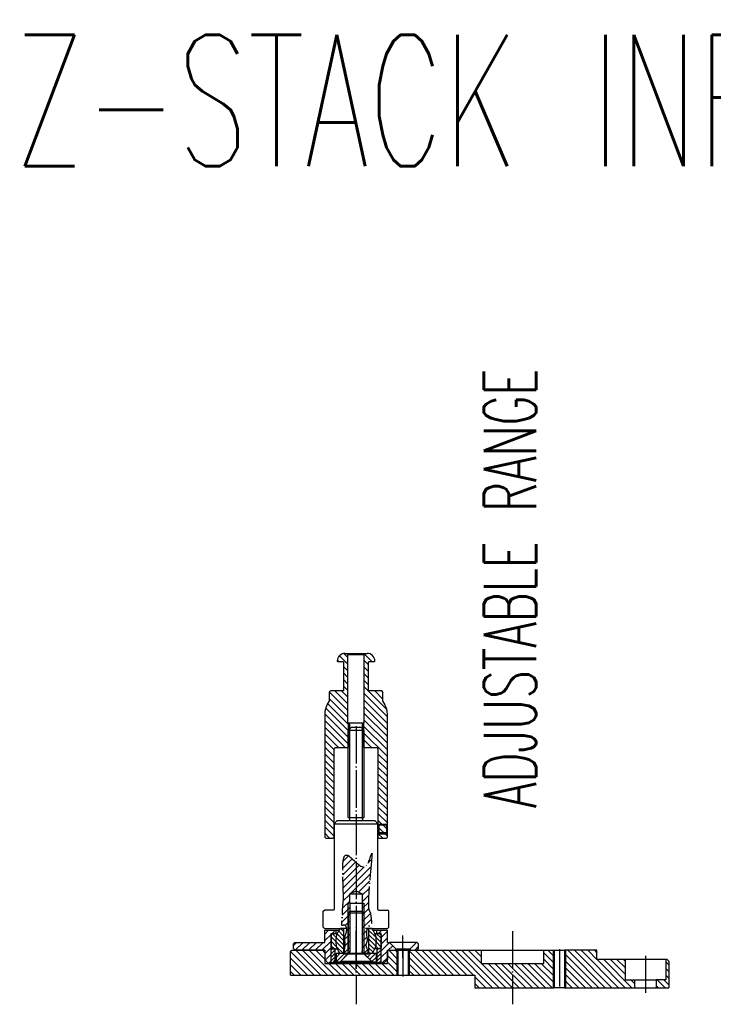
# Model space of a CAD drawing. Extents: x -1765 to 4890, y -3431 to 1272.
# Tile 22 of 189: x -651 to -429, y -2500 to -2185. Entities that reach past the tile are written whole.
import ezdxf

# ---------------------------------------------------------------- set-up
doc = ezdxf.new("R2010")
doc.units = 0
doc.linetypes.add('DOT_CENTER', pattern=[14, 12, -1, 0, -1])
doc.layers.get('0').update_dxf_attribs({"linetype": 'CONTINUOUS'})
doc.layers.add('1', color=7, linetype='CONTINUOUS')
doc.styles.add('CONVERTER_2', font='txt.shx', dxfattribs={"width": 0.63})
pattern_1 = [(135, (0, 400), (-0.7071067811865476, -0.7071067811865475), [])]
pattern_2 = [(45, (0, 400), (-0.565685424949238, 0.565685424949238), [])]
pattern_3 = [(45, (-131.2110263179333, 280.6721068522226), (-0.7071067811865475, 0.7071067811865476), [])]
pattern_4 = [(45, (35.64475495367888, 151.78803662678), (-1.0606601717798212, 1.0606601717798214), [])]
pattern_5 = [(135, (0, 400), (-1.0606601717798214, -1.0606601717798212), [])]

# ---------------------------------------------------------------- blocks, each defined once
blk = doc.blocks.new('TEXT__62', base_point=(-2000, -2800))
at = {"layer": '1', "color": 7, "style": 'CONVERTER_2', "width": 0.63}
blk.add_text('Z-STACK INFORMATION FOR 9.5" WPI (AUTO & MANUAL), SEE DRAWINGS:', height=42, dxfattribs=at).set_placement((-652.362822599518, -2231.98085249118))
blk = doc.blocks.new('KUGELGELENK__214', base_point=(-550.9992900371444, -2475.148352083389))
at = {"layer": '1', "linetype": 'CONTINUOUS'}
h = blk.add_hatch(dxfattribs=at)
h.set_pattern_fill('USER', color=1, angle=135, pattern_type=0)
h.set_pattern_definition(pattern_1)
edge = h.paths.add_edge_path()
edge.add_line((-548.9992900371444, -2482.351241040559), (-550.4992900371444, -2482.351241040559))
edge.add_line((-550.4992900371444, -2482.351241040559), (-550.9992900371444, -2481.851241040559))
edge.add_line((-550.9992900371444, -2481.851241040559), (-550.9992900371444, -2477.851241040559))
edge.add_line((-550.9992900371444, -2477.851241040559), (-550.4992900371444, -2477.351241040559))
edge.add_line((-550.4992900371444, -2477.351241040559), (-548.9992900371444, -2477.351241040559))
edge.add_arc((-542.9992900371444, -2479.851241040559), 6.5, 157.38013505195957, -157.38013505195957)
h = blk.add_hatch(dxfattribs=at)
h.set_pattern_fill('USER', color=1, angle=135, pattern_type=0)
h.set_pattern_definition(pattern_1)
edge = h.paths.add_edge_path()
edge.add_line((-546.9992900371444, -2483.851241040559), (-548.1227654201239, -2483.851241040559))
edge.add_arc((-542.9992900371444, -2479.851241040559), 6.5, 202.61986494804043, 217.9798724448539, ccw=False)
edge.add_arc((-542.9992900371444, -2479.851241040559), 6.5, 517.3801350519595, 202.61986494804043, ccw=False)
edge.add_arc((-542.9992900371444, -2479.851241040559), 6.499999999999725, 502.02012755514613, 517.3801350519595, ccw=False)
edge.add_line((-548.1227654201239, -2475.851241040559), (-546.9992900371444, -2475.851241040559))
edge.add_line((-546.9992900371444, -2475.851241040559), (-546.9992900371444, -2483.851241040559))
h = blk.add_hatch(dxfattribs=at)
h.set_pattern_fill('USER', color=1, angle=135, pattern_type=0)
h.set_pattern_definition(pattern_1)
edge = h.paths.add_edge_path()
edge.add_line((-537.875814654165, -2483.851241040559), (-538.9992900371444, -2483.851241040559))
edge.add_line((-538.9992900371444, -2483.851241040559), (-538.9992900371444, -2475.851241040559))
edge.add_line((-538.9992900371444, -2475.851241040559), (-537.875814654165, -2475.851241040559))
edge.add_arc((-542.9992900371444, -2479.851241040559), 6.5, 382.61986494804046, 397.97987244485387, ccw=False)
edge.add_arc((-542.9992900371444, -2479.851241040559), 6.5, 337.38013505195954, 382.61986494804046, ccw=False)
edge.add_arc((-542.9992900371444, -2479.851241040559), 6.499999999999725, 322.02012755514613, 337.38013505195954, ccw=False)
h = blk.add_hatch(dxfattribs=at)
h.set_pattern_fill('USER', color=1, angle=135, pattern_type=0)
h.set_pattern_definition(pattern_1)
edge = h.paths.add_edge_path()
edge.add_line((-535.4992900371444, -2482.351241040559), (-536.9992900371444, -2482.351241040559))
edge.add_arc((-542.9992900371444, -2479.851241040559), 6.5, -22.61986494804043, 22.61986494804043)
edge.add_line((-536.9992900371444, -2477.351241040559), (-535.4992900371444, -2477.351241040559))
edge.add_line((-535.4992900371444, -2477.351241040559), (-534.9992900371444, -2477.851241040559))
edge.add_line((-534.9992900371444, -2477.851241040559), (-534.9992900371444, -2481.851241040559))
edge.add_line((-534.9992900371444, -2481.851241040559), (-535.4992900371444, -2482.351241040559))
at = {"layer": '1', "color": 7, "linetype": 'CONTINUOUS'}
for p, q in [((-550.4992900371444, -2477.351241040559), (-550.9992900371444, -2477.851241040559)), ((-550.9992900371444, -2477.851241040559), (-550.9992900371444, -2481.851241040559)), ((-548.9992900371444, -2477.351241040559), (-550.4992900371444, -2477.351241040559)), ((-546.9992900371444, -2475.851241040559), (-548.1227654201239, -2475.851241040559)), ((-545.9992900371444, -2475.851241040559), (-546.9992900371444, -2475.851241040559)), ((-546.9992900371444, -2475.851241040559), (-546.9992900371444, -2483.851241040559)), ((-538.9992900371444, -2475.851241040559), (-539.9992900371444, -2475.851241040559)), ((-537.875814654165, -2475.851241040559), (-538.9992900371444, -2475.851241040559)), ((-538.9992900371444, -2475.851241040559), (-538.9992900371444, -2483.851241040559)), ((-536.9992900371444, -2477.351241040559), (-535.4992900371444, -2477.351241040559)), ((-535.4992900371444, -2477.351241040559), (-534.9992900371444, -2477.851241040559)), ((-534.9992900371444, -2477.851241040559), (-534.9992900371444, -2481.851241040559)), ((-550.9992900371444, -2481.851241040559), (-550.4992900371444, -2482.351241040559)), ((-550.4992900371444, -2482.351241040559), (-548.9992900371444, -2482.351241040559)), ((-546.9992900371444, -2483.851241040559), (-548.1227654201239, -2483.851241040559)), ((-545.9992900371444, -2483.851241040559), (-546.9992900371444, -2483.851241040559)), ((-538.9992900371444, -2483.851241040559), (-539.9992900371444, -2483.851241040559)), ((-537.875814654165, -2483.851241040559), (-538.9992900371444, -2483.851241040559)), ((-535.4992900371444, -2482.351241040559), (-536.9992900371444, -2482.351241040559)), ((-534.9992900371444, -2481.851241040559), (-535.4992900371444, -2482.351241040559))]:
    blk.add_line(p, q, dxfattribs=at)
for radius, start, end in [(6.5, 157.38013505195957, -157.38013505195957), (6.49999999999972, 142.0201275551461, 157.38013505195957), (6.5, 22.61986494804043, 37.97987244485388), (6.5, -22.61986494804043, 22.61986494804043), (6.5, -157.38013505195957, -142.0201275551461), (6.49999999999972, -37.97987244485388, -22.61986494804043)]:
    blk.add_arc((-542.9992900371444, -2479.851241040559), radius, start, end, dxfattribs=at)
blk = doc.blocks.new('SCHRAUBE__215', base_point=(-548.9992900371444, -2465.959357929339))
at = {"layer": '1', "color": 7, "linetype": 'CONTINUOUS'}
for p, q in [((-545.4992900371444, -2470.856048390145), (-544.9992900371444, -2470.356048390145)), ((-540.4992900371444, -2470.856048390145), (-545.4992900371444, -2470.856048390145)), ((-545.4992900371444, -2470.856048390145), (-545.4992900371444, -2483.056048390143)), ((-544.9992900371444, -2470.356048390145), (-544.9992900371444, -2470.856048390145)), ((-540.9992900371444, -2470.356048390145), (-544.9992900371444, -2470.356048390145)), ((-544.9992900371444, -2470.856048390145), (-544.9992900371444, -2483.056048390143)), ((-540.9992900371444, -2470.356048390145), (-540.9992900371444, -2470.856048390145)), ((-540.4992900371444, -2470.856048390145), (-540.9992900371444, -2470.356048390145)), ((-540.9992900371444, -2470.856048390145), (-540.9992900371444, -2483.056048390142)), ((-540.4992900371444, -2470.856048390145), (-540.4992900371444, -2483.056048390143)), ((-547.9992900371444, -2486.356048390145), (-545.4992900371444, -2483.856048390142)), ((-545.4992900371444, -2483.856048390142), (-545.4992900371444, -2483.056048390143)), ((-544.9992900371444, -2483.856048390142), (-545.4992900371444, -2483.856048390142)), ((-544.9992900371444, -2483.856048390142), (-544.9992900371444, -2483.056048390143)), ((-540.9992900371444, -2483.856048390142), (-544.9992900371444, -2483.856048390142)), ((-540.9992900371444, -2483.856048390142), (-540.9992900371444, -2483.056048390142)), ((-540.4992900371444, -2483.856048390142), (-540.9992900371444, -2483.856048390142)), ((-540.4992900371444, -2483.056048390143), (-540.4992900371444, -2483.856048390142)), ((-537.9992900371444, -2486.356048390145), (-540.4992900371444, -2483.856048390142)), ((-537.9992900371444, -2486.356048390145), (-547.9992900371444, -2486.356048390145))]:
    blk.add_line(p, q, dxfattribs=at)
blk = doc.blocks.new('IMBU_SCHRAUBE-M3X4__216', base_point=(-535.9992900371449, -2425.501241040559))
at = {"layer": '1', "linetype": 'CONTINUOUS'}
h = blk.add_hatch(dxfattribs=at)
h.set_pattern_fill('USER', color=1, scale=1.5, angle=45, pattern_type=0)
h.set_pattern_definition([(45, (0, 400), (-1.0606601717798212, 1.0606601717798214), [])])
h.paths.add_polyline_path([(-533.499290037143, -2442.801241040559), (-533.1992900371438, -2442.801241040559), (-533.1992900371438, -2442.501241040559), (-533.499290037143, -2442.501241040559), (-535.6992900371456, -2442.501241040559), (-535.6992900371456, -2442.801241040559)])
h = blk.add_hatch(dxfattribs=at)
h.set_pattern_fill('USER', color=1, scale=1.5, angle=45, pattern_type=0)
h.set_pattern_definition([(45, (27.4443945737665, 441.1048804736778), (-1.0606601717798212, 1.0606601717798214), [])])
h.paths.add_polyline_path([(-533.499290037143, -2445.501241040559), (-533.1992900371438, -2445.501241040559), (-533.1992900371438, -2445.201241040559), (-533.499290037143, -2445.201241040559), (-535.6992900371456, -2445.201241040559), (-535.6992900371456, -2445.501241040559)])
at = {"layer": '1', "color": 7, "linetype": 'CONTINUOUS'}
for p, q in [((-535.6992900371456, -2442.501241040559), (-535.9992900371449, -2442.801241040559)), ((-535.9992900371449, -2442.801241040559), (-535.9992900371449, -2445.201241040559)), ((-535.6992900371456, -2442.801241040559), (-535.9992900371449, -2442.801241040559)), ((-535.6992900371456, -2442.501241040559), (-535.6992900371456, -2442.801241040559)), ((-533.499290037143, -2442.501241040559), (-535.6992900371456, -2442.501241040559)), ((-533.499290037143, -2442.801241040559), (-535.6992900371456, -2442.801241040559)), ((-535.6992900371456, -2442.801241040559), (-535.6992900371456, -2445.201241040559)), ((-533.1992900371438, -2442.501241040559), (-533.499290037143, -2442.501241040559)), ((-533.1992900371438, -2442.801241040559), (-533.499290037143, -2442.801241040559)), ((-532.999290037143, -2442.701241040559), (-533.1992900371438, -2442.501241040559)), ((-533.1992900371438, -2442.801241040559), (-533.1992900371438, -2442.501241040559)), ((-533.1992900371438, -2445.201241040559), (-533.1992900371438, -2442.801241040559)), ((-532.999290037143, -2445.301241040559), (-532.999290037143, -2442.701241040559)), ((-535.9992900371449, -2445.201241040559), (-535.6992900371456, -2445.501241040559)), ((-535.6992900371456, -2445.201241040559), (-535.9992900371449, -2445.201241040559)), ((-533.499290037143, -2445.201241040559), (-535.6992900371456, -2445.201241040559)), ((-535.6992900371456, -2445.201241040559), (-535.6992900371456, -2445.501241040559)), ((-535.6992900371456, -2445.501241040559), (-533.499290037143, -2445.501241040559)), ((-533.1992900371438, -2445.201241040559), (-533.499290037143, -2445.201241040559)), ((-533.499290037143, -2445.501241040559), (-533.1992900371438, -2445.501241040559)), ((-533.1992900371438, -2445.501241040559), (-533.1992900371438, -2445.201241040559)), ((-533.1992900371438, -2445.501241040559), (-532.999290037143, -2445.301241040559))]:
    blk.add_line(p, q, dxfattribs=at)
blk = doc.blocks.new('POD__217', base_point=(-567.0235675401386, -2453.628328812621))
at = {"layer": '1', "linetype": 'CONTINUOUS'}
h = blk.add_hatch(dxfattribs=at)
h.set_pattern_fill('USER', color=1, scale=0.8, angle=45, pattern_type=0)
h.set_pattern_definition(pattern_2)
h.paths.add_polyline_path([(-549.6992900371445, -2486.751241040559), (-550.9992900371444, -2486.751241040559), (-550.9992900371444, -2482.351241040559), (-549.6992900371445, -2482.351241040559)])
h = blk.add_hatch(dxfattribs=at)
h.set_pattern_fill('USER', color=1, scale=0.8, angle=45, pattern_type=0)
h.set_pattern_definition(pattern_2)
h.paths.add_polyline_path([(-534.9992900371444, -2486.751241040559), (-536.2992900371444, -2486.751241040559), (-536.2992900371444, -2482.351241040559), (-534.9992900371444, -2482.351241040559)])
at = {"layer": '1', "color": 7, "linetype": 'CONTINUOUS'}
for p, q in [((-550.9992900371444, -2486.751241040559), (-550.9992900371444, -2482.351241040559)), ((-549.6992900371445, -2482.351241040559), (-550.9992900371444, -2482.351241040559)), ((-549.6992900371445, -2486.751241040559), (-549.6992900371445, -2482.351241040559)), ((-536.2992900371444, -2486.751241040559), (-536.2992900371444, -2482.351241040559)), ((-534.9992900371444, -2482.351241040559), (-536.2992900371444, -2482.351241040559)), ((-534.9992900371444, -2486.751241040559), (-534.9992900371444, -2482.351241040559)), ((-549.6992900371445, -2486.751241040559), (-550.9992900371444, -2486.751241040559)), ((-536.2992900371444, -2486.751241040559), (-549.6992900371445, -2486.751241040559)), ((-534.9992900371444, -2486.751241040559), (-536.2992900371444, -2486.751241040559))]:
    blk.add_line(p, q, dxfattribs=at)
blk = doc.blocks.new('DISK_FRONT__218', base_point=(-538.7212727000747, -2457.692228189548))
at = {"layer": '1', "linetype": 'CONTINUOUS'}
h = blk.add_hatch(dxfattribs=at)
h.set_pattern_fill('USER', color=1, angle=45, pattern_type=0)
h.set_pattern_definition(pattern_3)
h.paths.add_polyline_path([(-545.799290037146, -2484.151241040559), (-548.0992900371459, -2486.451241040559), (-549.3992900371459, -2486.451241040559), (-549.3992900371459, -2483.851241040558), (-545.799290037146, -2483.851241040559)])
h = blk.add_hatch(dxfattribs=at)
h.set_pattern_fill('USER', color=1, angle=45, pattern_type=0)
h.set_pattern_definition(pattern_3)
h.paths.add_polyline_path([(-536.5992900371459, -2483.851241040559), (-536.5992900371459, -2486.451241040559), (-537.8992900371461, -2486.451241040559), (-540.1992900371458, -2484.151241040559), (-540.1992900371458, -2483.851241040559)])
at = {"layer": '1', "color": 7, "linetype": 'CONTINUOUS'}
for p, q in [((-545.799290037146, -2483.851241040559), (-549.3992900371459, -2483.851241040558)), ((-549.3992900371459, -2483.851241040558), (-549.3992900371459, -2486.451241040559)), ((-545.799290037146, -2484.151241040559), (-548.0992900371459, -2486.451241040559)), ((-540.1992900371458, -2483.851241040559), (-545.799290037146, -2483.851241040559)), ((-545.799290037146, -2483.851241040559), (-545.799290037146, -2484.151241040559)), ((-536.5992900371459, -2483.851241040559), (-540.1992900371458, -2483.851241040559)), ((-540.1992900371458, -2483.851241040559), (-540.1992900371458, -2484.151241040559)), ((-537.8992900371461, -2486.451241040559), (-540.1992900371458, -2484.151241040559)), ((-536.5992900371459, -2483.851241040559), (-536.5992900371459, -2486.451241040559)), ((-549.3992900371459, -2486.451241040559), (-548.0992900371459, -2486.451241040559)), ((-548.0992900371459, -2486.451241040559), (-537.8992900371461, -2486.451241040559)), ((-537.8992900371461, -2486.451241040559), (-536.5992900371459, -2486.451241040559))]:
    blk.add_line(p, q, dxfattribs=at)
at = {"layer": '1', "color": 1, "linetype": 'DOT_CENTER'}
blk.add_line((-542.9992900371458, -2482.309269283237), (-542.9992900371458, -2487.350064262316), dxfattribs=at)
blk = doc.blocks.new('FLANGE_FRONT__219', base_point=(-617.8947252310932, -2541.243656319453))
at = {"layer": '1', "linetype": 'CONTINUOUS'}
h = blk.add_hatch(dxfattribs=at)
h.set_pattern_fill('USER', color=1, scale=1.5, angle=45, pattern_type=0)
h.set_pattern_definition(pattern_4)
h.paths.add_polyline_path([(-562.9992900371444, -2480.751241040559), (-562.4992900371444, -2480.251241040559), (-552.9992900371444, -2480.251241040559), (-552.9992900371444, -2476.351241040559), (-549.4992900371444, -2476.351241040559), (-549.4992900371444, -2477.351241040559), (-550.9992900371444, -2477.351241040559), (-550.9992900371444, -2486.751241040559), (-551.9992900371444, -2486.751241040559), (-552.9992900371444, -2485.751241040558), (-552.9992900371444, -2482.751241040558), (-562.4992900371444, -2482.751241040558), (-562.9992900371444, -2482.251241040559)])
h = blk.add_hatch(dxfattribs=at)
h.set_pattern_fill('USER', color=1, scale=1.5, angle=45, pattern_type=0)
h.set_pattern_definition(pattern_4)
h.paths.add_polyline_path([(-534.9992900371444, -2477.351241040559), (-536.4992900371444, -2477.351241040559), (-536.4992900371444, -2476.351241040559), (-532.9992900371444, -2476.351241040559), (-532.9992900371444, -2480.251241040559), (-532.3492900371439, -2480.251241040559), (-530.249290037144, -2482.351241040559), (-530.249290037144, -2482.751241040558), (-532.9992900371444, -2482.751241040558), (-532.9992900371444, -2485.751241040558), (-533.9992900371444, -2486.751241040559), (-534.9992900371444, -2486.751241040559)])
h = blk.add_hatch(dxfattribs=at)
h.set_pattern_fill('USER', color=1, scale=1.5, angle=45, pattern_type=0)
h.set_pattern_definition(pattern_4)
h.paths.add_polyline_path([(-523.649290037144, -2480.251241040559), (-523.4992900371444, -2480.251241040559), (-522.9992900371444, -2480.751241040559), (-522.9992900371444, -2482.251241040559), (-523.4992900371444, -2482.751241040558), (-525.749290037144, -2482.751241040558), (-525.749290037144, -2482.351241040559)])
at = {"layer": '1', "color": 1, "linetype": 'DOT_CENTER'}
for p, q in [((-542.9992900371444, -2488.557294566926), (-542.9992900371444, -2475.318800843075)), ((-527.999290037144, -2485.168585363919), (-527.999290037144, -2477.997109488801))]:
    blk.add_line(p, q, dxfattribs=at)
at = {"layer": '1', "color": 7, "linetype": 'CONTINUOUS'}
for p, q in [((-552.9992900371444, -2476.351241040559), (-549.4992900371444, -2476.351241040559)), ((-552.9992900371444, -2480.251241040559), (-552.9992900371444, -2476.351241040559)), ((-550.9992900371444, -2477.351241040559), (-549.4992900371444, -2477.351241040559)), ((-550.9992900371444, -2486.751241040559), (-550.9992900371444, -2477.351241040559)), ((-549.4992900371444, -2476.351241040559), (-549.4992900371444, -2477.351241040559)), ((-549.4992900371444, -2476.351241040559), (-548.4765156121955, -2476.351241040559)), ((-549.4992900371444, -2477.351241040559), (-548.999290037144, -2477.351241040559)), ((-537.5220644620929, -2476.351241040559), (-536.4992900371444, -2476.351241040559)), ((-536.9992900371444, -2477.351241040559), (-536.4992900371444, -2477.351241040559)), ((-536.4992900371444, -2476.351241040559), (-536.4992900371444, -2477.351241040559)), ((-536.4992900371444, -2476.351241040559), (-532.9992900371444, -2476.351241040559)), ((-534.9992900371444, -2477.351241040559), (-536.4992900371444, -2477.351241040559)), ((-534.9992900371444, -2486.751241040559), (-534.9992900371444, -2477.351241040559)), ((-532.9992900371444, -2480.251241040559), (-532.9992900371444, -2476.351241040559)), ((-562.4992900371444, -2480.251241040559), (-562.9992900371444, -2480.751241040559)), ((-562.9992900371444, -2482.251241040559), (-562.9992900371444, -2480.751241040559)), ((-562.4992900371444, -2480.251241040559), (-552.9992900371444, -2480.251241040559)), ((-532.9992900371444, -2480.251241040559), (-532.3492900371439, -2480.251241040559)), ((-530.249290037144, -2482.351241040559), (-532.3492900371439, -2480.251241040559)), ((-523.649290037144, -2480.251241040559), (-532.3492900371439, -2480.251241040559)), ((-523.649290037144, -2480.251241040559), (-525.749290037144, -2482.351241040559)), ((-523.4992900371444, -2480.251241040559), (-523.649290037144, -2480.251241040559)), ((-522.9992900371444, -2482.251241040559), (-522.9992900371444, -2480.751241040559)), ((-562.4992900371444, -2482.751241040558), (-562.9992900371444, -2482.251241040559)), ((-552.9992900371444, -2482.751241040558), (-562.4992900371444, -2482.751241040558)), ((-552.9992900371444, -2482.751241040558), (-552.9992900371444, -2485.751241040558)), ((-532.9992900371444, -2482.751241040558), (-532.9992900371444, -2485.751241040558)), ((-532.9992900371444, -2482.751241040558), (-530.249290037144, -2482.751241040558)), ((-530.249290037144, -2482.751241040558), (-530.249290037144, -2482.351241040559)), ((-530.249290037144, -2482.351241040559), (-525.749290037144, -2482.351241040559)), ((-530.249290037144, -2482.751241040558), (-525.749290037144, -2482.751241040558)), ((-525.749290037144, -2482.351241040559), (-525.749290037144, -2482.751241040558)), ((-525.749290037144, -2482.751241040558), (-523.4992900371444, -2482.751241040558)), ((-523.4992900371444, -2482.751241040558), (-522.9992900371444, -2482.251241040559)), ((-551.9992900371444, -2486.751241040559), (-552.9992900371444, -2485.751241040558)), ((-551.9992900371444, -2486.751241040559), (-550.9992900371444, -2486.751241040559)), ((-550.9992900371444, -2486.751241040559), (-534.9992900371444, -2486.751241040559)), ((-534.9992900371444, -2486.751241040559), (-533.9992900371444, -2486.751241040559)), ((-533.9992900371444, -2486.751241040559), (-532.9992900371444, -2485.751241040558))]:
    blk.add_line(p, q, dxfattribs=at)
at = {"layer": '1', "color": 7, "linetype": 'DOT_CENTER'}
blk.add_line((-523.4992900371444, -2480.251241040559), (-522.9992900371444, -2480.751241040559), dxfattribs=at)
blk = doc.blocks.new('SV__220', base_point=(-542.9992900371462, -2426.80124104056))
at = {"layer": '1', "linetype": 'CONTINUOUS'}
h = blk.add_hatch(dxfattribs=at)
h.set_pattern_fill('USER', color=1, scale=1.5, angle=45, pattern_type=0)
h.set_pattern_definition([(45, (231.6863785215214, 293.112088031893), (-1.0606601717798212, 1.0606601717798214), [])])
edge = h.paths.add_edge_path()
edge.add_line((-546.299132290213, -2483.901241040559), (-545.5992900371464, -2483.901241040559))
edge.add_line((-545.5992900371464, -2483.901241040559), (-544.9992900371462, -2483.301241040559))
edge.add_line((-544.9992900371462, -2483.301241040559), (-544.9992900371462, -2467.751241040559))
edge.add_line((-544.9992900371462, -2467.751241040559), (-544.9992900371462, -2464.751241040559))
edge.add_line((-544.9992900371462, -2464.751241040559), (-542.9992900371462, -2463.807865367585))
edge.add_line((-542.9992900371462, -2463.807865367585), (-540.9992900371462, -2464.751241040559))
edge.add_line((-540.9992900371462, -2464.751241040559), (-540.9992900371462, -2483.301241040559))
edge.add_line((-540.9992900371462, -2483.301241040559), (-540.3992900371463, -2483.901241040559))
edge.add_line((-540.3992900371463, -2483.901241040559), (-539.5497020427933, -2483.901241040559))
edge.add_spline(control_points=[(-539.5497020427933, -2483.901241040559), (-539.0031910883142, -2483.263594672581), (-539.469069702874, -2482.3780229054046), (-539.9502676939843, -2481.2206446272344), (-539.701675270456, -2480.4265470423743), (-539.4335273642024, -2479.7465082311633), (-539.4674926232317, -2478.9884632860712), (-539.685414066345, -2477.8992117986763), (-539.7357776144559, -2476.4267647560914), (-539.1043607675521, -2475.1460964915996), (-538.4567422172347, -2474.690808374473), (-538.1162812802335, -2474.4372714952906), (-537.9612527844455, -2473.7259175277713), (-538.2782236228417, -2472.5173429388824), (-538.136384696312, -2471.1264977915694), (-538.8505979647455, -2470.0461362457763), (-539.1039502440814, -2468.7149580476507), (-539.065062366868, -2466.5547648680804), (-538.9047927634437, -2463.533461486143), (-538.6493272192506, -2460.108267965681), (-538.2401810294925, -2456.817953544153), (-538.2527633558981, -2454.091580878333), (-537.6537084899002, -2452.570112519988), (-538.1429324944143, -2451.4847102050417), (-538.3674098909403, -2453.3374302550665), (-538.8607874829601, -2454.1350852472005), (-539.3779347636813, -2455.5750897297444), (-540.6153365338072, -2456.30987253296), (-541.8970813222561, -2455.6689066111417), (-542.9741722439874, -2454.727193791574), (-544.0862840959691, -2453.6159237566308), (-545.012377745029, -2452.7342596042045), (-546.1624184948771, -2452.064680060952), (-547.1818654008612, -2453.273821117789), (-547.1986762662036, -2455.2403204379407), (-547.303500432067, -2458.039964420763), (-547.166330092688, -2461.260785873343), (-547.0795497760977, -2464.3019894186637), (-547.0050100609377, -2466.4425725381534), (-547.1589117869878, -2467.819354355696), (-547.2946281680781, -2469.070462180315), (-547.3485230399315, -2470.821326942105), (-547.5215224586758, -2472.6904413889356), (-547.4981408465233, -2473.9059450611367), (-547.6975878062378, -2474.7341058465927), (-547.1320954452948, -2474.887557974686), (-546.592278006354, -2474.5365865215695), (-546.030299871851, -2475.369314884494), (-545.9346294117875, -2476.370298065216), (-546.2866002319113, -2477.5868772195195), (-546.6940610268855, -2478.7649168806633), (-546.5780585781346, -2479.9087213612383), (-546.3244399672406, -2481.592461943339), (-546.9952552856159, -2482.9453916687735), (-546.299132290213, -2483.901241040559)], knot_values=[0, 0, 0, 0, 1.94983164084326, 2.89553066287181, 3.6129098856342, 4.35755221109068, 5.08230400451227, 5.83782253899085, 7.7042876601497, 9.42948111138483, 9.77185134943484, 10.08690605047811, 10.67119081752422, 11.78194128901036, 13.86452571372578, 14.57980330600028, 15.58535210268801, 17.86284220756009, 21.05866587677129, 24.66298182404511, 28.15802834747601, 31.02408407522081, 32.74144431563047, 32.9749430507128, 34.01228434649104, 35.58225840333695, 37.03595200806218, 38.19579368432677, 39.41195732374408, 40.95146204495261, 42.59340975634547, 44.02719252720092, 45.01180051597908, 45.94910358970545, 47.98517825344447, 50.89659140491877, 54.35732613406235, 57.64520978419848, 60.03589846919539, 60.76071429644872, 61.79985671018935, 63.80513068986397, 66.05676460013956, 67.25514076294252, 67.76474027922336, 68.13322167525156, 68.69109814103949, 69.42432047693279, 70.47422845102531, 71.80601103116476, 73.13628110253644, 74.17243416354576, 75.20480206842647, 78.22491359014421, 78.22491359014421, 78.22491359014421, 78.22491359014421], degree=3, periodic=0)
at = {"layer": '1', "color": 7, "linetype": 'CONTINUOUS'}
for p, q in [((-545.4992900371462, -2412.40124104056), (-544.4992900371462, -2411.40124104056)), ((-545.4992900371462, -2412.40124104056), (-540.4992900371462, -2412.40124104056)), ((-545.4992900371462, -2440.30124104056), (-545.4992900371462, -2412.40124104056)), ((-544.4992900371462, -2411.40124104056), (-541.4992900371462, -2411.40124104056)), ((-540.4992900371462, -2412.40124104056), (-541.4992900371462, -2411.40124104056)), ((-540.4992900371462, -2412.40124104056), (-540.499290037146, -2440.30124104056)), ((-545.4992900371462, -2440.30124104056), (-542.9992900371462, -2440.30124104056)), ((-542.9992900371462, -2440.30124104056), (-540.499290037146, -2440.30124104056)), ((-548.9992900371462, -2441.30124104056), (-549.9992900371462, -2442.30124104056)), ((-549.9992900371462, -2442.30124104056), (-535.9992900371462, -2442.30124104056)), ((-549.9992900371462, -2442.30124104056), (-549.9992900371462, -2469.701241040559)), ((-548.9992900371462, -2441.30124104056), (-545.4992900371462, -2441.30124104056)), ((-545.4992900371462, -2441.30124104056), (-536.9992900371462, -2441.30124104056)), ((-536.9992900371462, -2441.30124104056), (-535.9992900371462, -2442.30124104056)), ((-535.9992900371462, -2469.701241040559), (-535.9992900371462, -2442.30124104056)), ((-544.9992900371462, -2464.751241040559), (-542.9992900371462, -2463.807865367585)), ((-544.9992900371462, -2467.751241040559), (-544.9992900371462, -2464.751241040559)), ((-544.9992900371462, -2464.751241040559), (-540.9992900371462, -2464.751241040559)), ((-542.9992900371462, -2463.807865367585), (-540.9992900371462, -2464.751241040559)), ((-540.9992900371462, -2464.751241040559), (-540.9992900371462, -2483.301241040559)), ((-544.9992900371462, -2467.751241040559), (-545.4992900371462, -2467.751241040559)), ((-544.9992900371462, -2467.751241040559), (-544.9992900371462, -2483.301241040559)), ((-544.9992900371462, -2467.751241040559), (-540.9992900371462, -2467.751241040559)), ((-540.9992900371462, -2467.751241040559), (-540.4992900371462, -2467.751241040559)), ((-553.499290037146, -2470.301241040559), (-553.0992900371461, -2469.901241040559)), ((-553.4992900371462, -2475.351241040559), (-553.499290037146, -2470.301241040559)), ((-550.1992900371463, -2469.901241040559), (-553.0992900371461, -2469.901241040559)), ((-535.7992900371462, -2469.901241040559), (-532.8992900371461, -2469.901241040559)), ((-532.499290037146, -2470.301241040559), (-532.8992900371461, -2469.901241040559)), ((-532.4992900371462, -2475.351241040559), (-532.499290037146, -2470.301241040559)), ((-553.4992900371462, -2475.351241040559), (-553.0992900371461, -2475.751241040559)), ((-532.4992900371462, -2475.351241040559), (-532.8992900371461, -2475.751241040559)), ((-553.0992900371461, -2475.751241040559), (-546.9992900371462, -2475.751241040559)), ((-546.3235386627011, -2475.751241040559), (-546.9992900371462, -2475.751241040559)), ((-546.9992900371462, -2475.751241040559), (-546.9992900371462, -2483.901241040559)), ((-539.3541454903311, -2475.751241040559), (-538.9992900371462, -2475.751241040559)), ((-538.9992900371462, -2475.751241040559), (-532.8992900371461, -2475.751241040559)), ((-538.9992900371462, -2475.751241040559), (-538.9992900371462, -2483.901241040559)), ((-546.9992900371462, -2483.901241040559), (-546.299132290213, -2483.901241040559)), ((-545.5992900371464, -2483.901241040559), (-546.299132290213, -2483.901241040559)), ((-545.5992900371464, -2483.901241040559), (-544.9992900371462, -2483.301241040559)), ((-545.5992900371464, -2483.901241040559), (-540.3992900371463, -2483.901241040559)), ((-540.3992900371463, -2483.901241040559), (-540.9992900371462, -2483.301241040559)), ((-539.5497020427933, -2483.901241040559), (-540.3992900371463, -2483.901241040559)), ((-539.5497020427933, -2483.901241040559), (-538.9992900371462, -2483.901241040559))]:
    blk.add_line(p, q, dxfattribs=at)
at = {"layer": '1', "color": 1, "linetype": 'CONTINUOUS'}
for p, q in [((-545.0992900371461, -2412.002201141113), (-545.0992900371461, -2440.50124104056)), ((-540.8992900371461, -2440.50124104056), (-540.8992900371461, -2412.002201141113)), ((-545.4992900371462, -2483.801241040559), (-545.4992900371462, -2467.751241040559)), ((-540.4992900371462, -2467.751241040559), (-540.4992900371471, -2470.251241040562)), ((-540.4992900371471, -2470.251241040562), (-540.4992900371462, -2483.801241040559))]:
    blk.add_line(p, q, dxfattribs=at)
at = {"layer": '1', "color": 1, "linetype": 'DOT_CENTER'}
for p, q in [((-542.9992900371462, -2411.064065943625), (-542.9992900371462, -2440.30124104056)), ((-542.9992900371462, -2440.30124104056), (-542.9992900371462, -2485.584375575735))]:
    blk.add_line(p, q, dxfattribs=at)
at = {"layer": '1', "color": 7, "linetype": 'CONTINUOUS'}
for centre, radius, start, end in [((-545.4992900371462, -2440.80124104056), 0.5, 0, 90), ((-540.499290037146, -2440.80124104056), 0.5, 90, 180), ((-545.4992900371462, -2440.80124104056), 0.5, -90, 0), ((-540.499290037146, -2440.80124104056), 0.5, 180, -90), ((-550.1992900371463, -2469.701241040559), 0.19999999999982, -90, 0), ((-535.7992900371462, -2469.701241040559), 0.20000000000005, 180, -90)]:
    blk.add_arc(centre, radius, start, end, dxfattribs=at)
at = {"layer": '1', "color": 1, "linetype": 'DOT_CENTER'}
blk.add_open_spline([(-546.299132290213, -2483.901241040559), (-547.000229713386, -2482.991591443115), (-546.1542028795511, -2481.253325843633), (-546.9437432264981, -2478.738842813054), (-545.6154629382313, -2476.379902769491), (-546.5343695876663, -2474.13691776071), (-547.8067035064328, -2475.420473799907), (-547.5126877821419, -2473.646829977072), (-547.3663589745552, -2470.751241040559), (-547.2512773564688, -2468.046896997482), (-546.7573010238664, -2466.996555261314), (-548.6170831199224, -2442.696072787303), (-540.1956901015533, -2463.192084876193), (-536.9228476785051, -2445.51952834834), (-539.7877258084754, -2469.092828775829), (-538.6505604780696, -2470.300258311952), (-538.4341147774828, -2470.751241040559), (-538.1081426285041, -2473.430431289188), (-537.7537184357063, -2474.275522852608), (-539.6078595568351, -2475.373124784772), (-539.8366568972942, -2477.589760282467), (-539.2759466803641, -2479.732406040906), (-540.4246999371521, -2481.627625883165), (-538.7276117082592, -2482.933375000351), (-539.5497020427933, -2483.901241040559)], degree=3, knots=[33.21512683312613, 33.21512683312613, 33.21512683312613, 33.21512683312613, 36.25567813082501, 38.30905729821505, 40.8178661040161, 43.00375318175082, 44.94720576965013, 46.43487580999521, 46.43487580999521, 46.43487580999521, 47.60486740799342, 50.99497912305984, 58.94848124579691, 62.21318303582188, 66.79790088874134, 68.05327293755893, 68.05327293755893, 68.05327293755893, 69.9438918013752, 70.60622805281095, 74.03107683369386, 75.43919452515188, 76.8442218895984, 79.65000264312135, 79.65000264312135, 79.65000264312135, 79.65000264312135], dxfattribs=at)
blk = doc.blocks.new('SV__221', base_point=(-564.1186434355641, -2468.320168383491))
at = {"layer": '1', "linetype": 'CONTINUOUS'}
h = blk.add_hatch(dxfattribs=at)
h.set_pattern_fill('USER', color=3, scale=1.5, angle=135, pattern_type=0)
h.set_pattern_definition(pattern_5)
edge = h.paths.add_edge_path()
edge.add_line((-547.0992900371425, -2399.801241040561), (-551.0992900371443, -2399.801241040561))
edge.add_arc((-551.0992900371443, -2400.301241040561), 0.5, 90, 180)
edge.add_line((-551.5992900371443, -2400.301241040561), (-551.5992900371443, -2403.176369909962))
edge.add_line((-551.5992900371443, -2403.176369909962), (-552.1954424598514, -2404.208936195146))
edge.add_arc((-546.9992900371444, -2407.208936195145), 5.999999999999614, 150.0000000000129, 180)
edge.add_line((-552.9992900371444, -2407.208936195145), (-552.9992900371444, -2446.601241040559))
edge.add_line((-552.9992900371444, -2446.601241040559), (-552.6992900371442, -2446.901241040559))
edge.add_line((-552.6992900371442, -2446.901241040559), (-550.2992900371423, -2446.901241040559))
edge.add_line((-550.2992900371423, -2446.901241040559), (-549.9992900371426, -2446.601241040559))
edge.add_line((-549.9992900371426, -2446.601241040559), (-549.9992900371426, -2418.301241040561))
edge.add_arc((-549.6992900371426, -2418.301241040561), 0.2999999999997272, 450, 540, ccw=False)
edge.add_line((-549.6992900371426, -2418.001241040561), (-545.5992900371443, -2418.001241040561))
edge.add_line((-545.5992900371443, -2418.001241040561), (-545.0992900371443, -2417.501241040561))
edge.add_line((-545.0992900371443, -2417.501241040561), (-545.0992900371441, -2410.001241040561))
edge.add_line((-545.0992900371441, -2410.001241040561), (-545.4992900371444, -2410.001241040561))
edge.add_line((-545.4992900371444, -2410.001241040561), (-545.5992900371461, -2410.001241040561))
edge.add_line((-545.5992900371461, -2410.001241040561), (-545.5992900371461, -2388.30124104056))
edge.add_line((-545.5992900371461, -2388.30124104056), (-546.0992900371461, -2387.80124104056))
edge.add_line((-546.0992900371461, -2387.80124104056), (-546.4992900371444, -2387.80124104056))
edge.add_arc((-546.4992900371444, -2390.30124104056), 2.5, 90, 179.9999999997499)
edge.add_line((-548.9992900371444, -2390.301241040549), (-548.7992900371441, -2390.501241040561))
edge.add_line((-548.7992900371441, -2390.501241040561), (-546.9992900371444, -2390.50124104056))
edge.add_line((-546.9992900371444, -2390.50124104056), (-546.9992900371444, -2399.801241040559))
edge.add_line((-546.9992900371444, -2399.801241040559), (-547.0992900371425, -2399.801241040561))
h = blk.add_hatch(dxfattribs=at)
h.set_pattern_fill('USER', color=3, scale=1.5, angle=135, pattern_type=0)
h.set_pattern_definition(pattern_5)
edge = h.paths.add_edge_path()
edge.add_line((-534.8992900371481, -2399.801241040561), (-538.89929003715, -2399.801241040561))
edge.add_line((-538.89929003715, -2399.801241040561), (-538.9992900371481, -2399.801241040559))
edge.add_line((-538.9992900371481, -2399.801241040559), (-538.9992900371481, -2390.50124104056))
edge.add_line((-538.9992900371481, -2390.50124104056), (-537.1992900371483, -2390.501241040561))
edge.add_line((-537.1992900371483, -2390.501241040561), (-536.9992900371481, -2390.301241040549))
edge.add_arc((-539.4992900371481, -2390.30124104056), 2.5, 2.5013e-10, 90)
edge.add_line((-539.4992900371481, -2387.80124104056), (-539.8992900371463, -2387.80124104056))
edge.add_line((-539.8992900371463, -2387.80124104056), (-540.3992900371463, -2388.30124104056))
edge.add_line((-540.3992900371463, -2388.30124104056), (-540.3992900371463, -2410.001241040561))
edge.add_line((-540.3992900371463, -2410.001241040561), (-540.4992900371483, -2410.001241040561))
edge.add_line((-540.4992900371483, -2410.001241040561), (-540.8992900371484, -2410.001241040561))
edge.add_line((-540.8992900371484, -2410.001241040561), (-540.8992900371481, -2417.501241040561))
edge.add_line((-540.8992900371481, -2417.501241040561), (-540.3992900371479, -2418.001241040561))
edge.add_line((-540.3992900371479, -2418.001241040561), (-536.2992900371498, -2418.001241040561))
edge.add_arc((-536.2992900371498, -2418.301241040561), 0.2999999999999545, 360, 450, ccw=False)
edge.add_line((-535.9992900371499, -2418.301241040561), (-535.9992900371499, -2446.601241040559))
edge.add_line((-535.9992900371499, -2446.601241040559), (-535.6992900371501, -2446.901241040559))
edge.add_line((-535.6992900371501, -2446.901241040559), (-533.2992900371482, -2446.901241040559))
edge.add_line((-533.2992900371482, -2446.901241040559), (-532.9992900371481, -2446.601241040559))
edge.add_line((-532.9992900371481, -2446.601241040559), (-532.9992900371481, -2407.208936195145))
edge.add_arc((-538.9992900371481, -2407.208936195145), 6, 0, 29.99999999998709)
edge.add_line((-533.8031376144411, -2404.208936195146), (-534.3992900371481, -2403.176369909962))
edge.add_line((-534.3992900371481, -2403.176369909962), (-534.3992900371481, -2400.301241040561))
edge.add_arc((-534.8992900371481, -2400.301241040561), 0.5, 0, 90)
at = {"layer": '1', "color": 3, "linetype": 'CONTINUOUS'}
for p, q in [((-548.9992900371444, -2390.301241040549), (-548.9992900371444, -2390.30124104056)), ((-548.9992900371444, -2390.30124104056), (-548.9992900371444, -2390.301241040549)), ((-548.9992900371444, -2390.301241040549), (-548.7992900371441, -2390.501241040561)), ((-546.4992900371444, -2387.80124104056), (-546.0992900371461, -2387.80124104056)), ((-546.0992900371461, -2387.80124104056), (-542.9992900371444, -2387.80124104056)), ((-545.5992900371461, -2388.30124104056), (-546.0992900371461, -2387.80124104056)), ((-545.5992900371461, -2410.001241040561), (-545.5992900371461, -2388.30124104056)), ((-542.9992900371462, -2388.30124104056), (-545.5992900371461, -2388.30124104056)), ((-542.9992900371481, -2387.80124104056), (-539.8992900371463, -2387.80124104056)), ((-540.3992900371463, -2388.30124104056), (-542.9992900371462, -2388.30124104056)), ((-540.3992900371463, -2388.30124104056), (-539.8992900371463, -2387.80124104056)), ((-540.3992900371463, -2410.001241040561), (-540.3992900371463, -2388.30124104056)), ((-539.8992900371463, -2387.80124104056), (-539.4992900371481, -2387.80124104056)), ((-537.1992900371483, -2390.501241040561), (-536.9992900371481, -2390.301241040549)), ((-536.9992900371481, -2390.30124104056), (-536.9992900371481, -2390.301241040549)), ((-536.9992900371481, -2390.301241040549), (-536.9992900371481, -2390.30124104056)), ((-546.9992900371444, -2390.50124104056), (-548.7992900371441, -2390.501241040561)), ((-546.9992900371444, -2390.50124104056), (-546.9992900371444, -2399.801241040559)), ((-537.1992900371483, -2390.501241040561), (-538.9992900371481, -2390.50124104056)), ((-538.9992900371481, -2399.801241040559), (-538.9992900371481, -2390.50124104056)), ((-547.0992900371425, -2399.801241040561), (-551.0992900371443, -2399.801241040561)), ((-546.9992900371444, -2399.801241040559), (-547.0992900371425, -2399.801241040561)), ((-546.9992900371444, -2399.801241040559), (-546.9992900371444, -2399.801241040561)), ((-546.9992900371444, -2399.801241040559), (-546.9992900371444, -2399.801241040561)), ((-546.9992900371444, -2399.801241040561), (-546.9992900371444, -2399.801241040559)), ((-546.9992900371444, -2399.801241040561), (-546.9992900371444, -2399.801241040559)), ((-538.89929003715, -2399.801241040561), (-538.9992900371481, -2399.801241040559)), ((-538.9992900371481, -2399.801241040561), (-538.9992900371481, -2399.801241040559)), ((-538.9992900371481, -2399.801241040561), (-538.9992900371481, -2399.801241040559)), ((-538.9992900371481, -2399.801241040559), (-538.9992900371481, -2399.801241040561)), ((-538.9992900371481, -2399.801241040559), (-538.9992900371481, -2399.801241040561)), ((-534.8992900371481, -2399.801241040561), (-538.89929003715, -2399.801241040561)), ((-551.5992900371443, -2400.301241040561), (-551.5992900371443, -2403.176369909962)), ((-534.3992900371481, -2403.176369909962), (-534.3992900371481, -2400.301241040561)), ((-552.1954424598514, -2404.208936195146), (-551.5992900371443, -2403.176369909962)), ((-534.3992900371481, -2403.176369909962), (-533.8031376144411, -2404.208936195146)), ((-552.9992900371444, -2406.601241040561), (-552.9992900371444, -2406.654699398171)), ((-552.9992900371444, -2407.208936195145), (-552.9992900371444, -2446.601241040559)), ((-532.9992900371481, -2406.654699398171), (-532.9992900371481, -2406.601241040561)), ((-532.9992900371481, -2446.601241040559), (-532.9992900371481, -2407.208936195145)), ((-545.5992900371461, -2410.001241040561), (-545.4992900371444, -2410.001241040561)), ((-545.4992900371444, -2410.001241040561), (-545.4992900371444, -2417.901241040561)), ((-545.4992900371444, -2410.001241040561), (-545.0992900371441, -2410.001241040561)), ((-545.0992900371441, -2410.001241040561), (-545.0992900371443, -2417.501241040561)), ((-545.0992900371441, -2410.001241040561), (-540.8992900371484, -2410.001241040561)), ((-540.8992900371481, -2417.501241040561), (-540.8992900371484, -2410.001241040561)), ((-540.8992900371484, -2410.001241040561), (-540.4992900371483, -2410.001241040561)), ((-540.4992900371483, -2410.001241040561), (-540.3992900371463, -2410.001241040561)), ((-540.4992900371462, -2417.901241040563), (-540.4992900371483, -2410.001241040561)), ((-549.9992900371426, -2446.601241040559), (-549.9992900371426, -2418.301241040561)), ((-545.5992900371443, -2418.001241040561), (-549.6992900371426, -2418.001241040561)), ((-545.5992900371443, -2418.001241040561), (-545.0992900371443, -2417.501241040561)), ((-540.3992900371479, -2418.001241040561), (-540.8992900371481, -2417.501241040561)), ((-536.2992900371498, -2418.001241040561), (-540.3992900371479, -2418.001241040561)), ((-535.9992900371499, -2418.301241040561), (-535.9992900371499, -2446.601241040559)), ((-552.9992900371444, -2446.601241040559), (-552.6992900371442, -2446.901241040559)), ((-552.6992900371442, -2446.901241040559), (-550.2992900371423, -2446.901241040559)), ((-550.2992900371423, -2446.901241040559), (-549.9992900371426, -2446.601241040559)), ((-535.9992900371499, -2446.601241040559), (-535.6992900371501, -2446.901241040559)), ((-535.6992900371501, -2446.901241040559), (-533.2992900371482, -2446.901241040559)), ((-533.2992900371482, -2446.901241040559), (-532.9992900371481, -2446.601241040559))]:
    blk.add_line(p, q, dxfattribs=at)
for centre, radius, start, end in [((-546.4992900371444, -2390.30124104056), 2.5, 90, 179.9999999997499), ((-539.4992900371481, -2390.30124104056), 2.5, 2.5013e-10, 90), ((-551.0992900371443, -2400.301241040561), 0.5, 90, 180), ((-534.8992900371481, -2400.301241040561), 0.5, 0, 90), ((-546.9992900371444, -2407.208936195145), 5.99999999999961, 150.0000000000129, 180), ((-538.9992900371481, -2407.208936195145), 6, 0, 29.99999999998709), ((-549.6992900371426, -2418.301241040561), 0.29999999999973, 90, 180), ((-536.2992900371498, -2418.301241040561), 0.29999999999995, 0, 90)]:
    blk.add_arc(centre, radius, start, end, dxfattribs=at)
blk = doc.blocks.new('SV__222', base_point=(-547.9992900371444, -2465.99146603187))
at = {"layer": '1', "linetype": 'CONTINUOUS'}
h = blk.add_hatch(dxfattribs=at)
h.set_pattern_fill('USER', color=4, scale=1.5, angle=135, pattern_type=0)
h.set_pattern_definition(pattern_5)
h.paths.add_polyline_path([(-529.6492900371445, -2490.751241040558), (-563.9992900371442, -2490.751241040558), (-563.9992900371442, -2483.251241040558), (-563.4992900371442, -2482.751241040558), (-552.9992900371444, -2482.751241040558), (-552.9992900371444, -2486.951241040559), (-532.9992900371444, -2486.951241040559), (-532.9992900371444, -2482.751241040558), (-529.6492900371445, -2482.751241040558)])
h = blk.add_hatch(dxfattribs=at)
h.set_pattern_fill('USER', color=4, scale=1.5, angle=135, pattern_type=0)
h.set_pattern_definition(pattern_5)
h.paths.add_polyline_path([(-479.9992900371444, -2494.751241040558), (-504.9992900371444, -2494.751241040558), (-504.9992900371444, -2490.751241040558), (-526.3492900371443, -2490.751241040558), (-526.3492900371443, -2482.751241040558), (-502.9992900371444, -2482.751241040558), (-502.9992900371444, -2486.951241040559), (-482.9992900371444, -2486.951241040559), (-482.9992900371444, -2482.751241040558), (-479.9992900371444, -2482.751241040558)])
h = blk.add_hatch(dxfattribs=at)
h.set_pattern_fill('USER', color=4, scale=1.5, angle=135, pattern_type=0)
h.set_pattern_definition(pattern_5)
h.paths.add_polyline_path([(-479.6492900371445, -2482.751241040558), (-479.9992900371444, -2482.751241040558), (-479.9992900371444, -2494.751241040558), (-479.6492900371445, -2494.751241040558)])
h = blk.add_hatch(dxfattribs=at)
h.set_pattern_fill('USER', color=4, scale=1.5, angle=135, pattern_type=0)
h.set_pattern_definition(pattern_5)
h.paths.add_polyline_path([(-475.9992900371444, -2482.751241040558), (-476.3492900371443, -2482.751241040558), (-476.3492900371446, -2494.751241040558), (-475.9992900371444, -2494.751241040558)])
h = blk.add_hatch(dxfattribs=at)
h.set_pattern_fill('USER', color=4, scale=1.5, angle=135, pattern_type=0)
h.set_pattern_definition(pattern_5)
h.paths.add_polyline_path([(-456.9992900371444, -2485.751241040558), (-465.9992900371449, -2485.751241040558), (-465.9992900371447, -2482.751241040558), (-475.9992900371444, -2482.751241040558), (-475.9992900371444, -2494.751241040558), (-453.9992900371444, -2494.751241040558), (-453.9992900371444, -2492.251241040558), (-456.9992900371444, -2492.251241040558)])
h = blk.add_hatch(dxfattribs=at)
h.set_pattern_fill('USER', color=4, scale=1.5, angle=135, pattern_type=0)
h.set_pattern_definition(pattern_5)
h.paths.add_polyline_path([(-443.9992900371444, -2492.251241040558), (-446.9992900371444, -2492.251241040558), (-446.9992900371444, -2494.751241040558), (-442.9992900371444, -2494.751241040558), (-442.9992900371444, -2486.251241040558), (-443.4992900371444, -2485.751241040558), (-443.9992900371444, -2485.751241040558)])
at = {"layer": '1', "color": 4, "linetype": 'DOT_CENTER'}
for p, q in [((-542.9992900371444, -2476.666200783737), (-542.9992900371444, -2500.052030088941)), ((-492.9992900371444, -2476.666200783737), (-492.9992900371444, -2500.052030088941)), ((-527.9992900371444, -2482.377821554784), (-527.9992900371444, -2491.20606358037)), ((-477.9992900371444, -2482.377821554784), (-477.9992900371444, -2495.20606358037)), ((-450.4992900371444, -2484.517623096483), (-450.4992900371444, -2496.383911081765))]:
    blk.add_line(p, q, dxfattribs=at)
at = {"layer": '1', "color": 4, "linetype": 'CONTINUOUS'}
for p, q in [((-563.9992900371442, -2483.251241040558), (-563.4992900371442, -2482.751241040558)), ((-563.9992900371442, -2490.751241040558), (-563.9992900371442, -2483.251241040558)), ((-563.4992900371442, -2482.751241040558), (-552.9992900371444, -2482.751241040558)), ((-552.9992900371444, -2482.751241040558), (-552.9992900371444, -2486.951241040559)), ((-532.9992900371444, -2482.751241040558), (-529.6492900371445, -2482.751241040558)), ((-532.9992900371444, -2486.951241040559), (-532.9992900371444, -2482.751241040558)), ((-529.9992900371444, -2482.751241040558), (-529.9992900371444, -2490.751241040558)), ((-529.6492900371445, -2482.751241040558), (-526.3492900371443, -2482.751241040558)), ((-529.6492900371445, -2482.751241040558), (-529.6492900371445, -2490.751241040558)), ((-526.3492900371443, -2482.751241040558), (-502.9992900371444, -2482.751241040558)), ((-526.3492900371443, -2482.751241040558), (-526.3492900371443, -2490.751241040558)), ((-525.9992900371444, -2482.751241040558), (-525.9992900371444, -2490.751241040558)), ((-502.9992900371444, -2482.751241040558), (-482.9992900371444, -2482.751241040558)), ((-502.9992900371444, -2482.751241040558), (-502.9992900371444, -2486.951241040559)), ((-482.9992900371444, -2486.951241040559), (-482.9992900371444, -2482.751241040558)), ((-482.9992900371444, -2482.751241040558), (-479.9992900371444, -2482.751241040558)), ((-479.9992900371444, -2482.751241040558), (-479.9992900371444, -2494.751241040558)), ((-479.9992900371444, -2482.751241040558), (-479.6492900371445, -2482.751241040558)), ((-479.6492900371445, -2482.751241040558), (-479.6492900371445, -2494.751241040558)), ((-479.6492900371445, -2482.751241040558), (-476.3492900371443, -2482.751241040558)), ((-476.3492900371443, -2482.751241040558), (-476.3492900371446, -2494.751241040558)), ((-475.9992900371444, -2482.751241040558), (-476.3492900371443, -2482.751241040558)), ((-475.9992900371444, -2482.751241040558), (-475.9992900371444, -2494.751241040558)), ((-465.9992900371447, -2482.751241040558), (-475.9992900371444, -2482.751241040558)), ((-465.9992900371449, -2485.751241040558), (-465.9992900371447, -2482.751241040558)), ((-552.9992900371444, -2486.951241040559), (-532.9992900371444, -2486.951241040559)), ((-502.9992900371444, -2486.951241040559), (-482.9992900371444, -2486.951241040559)), ((-456.9992900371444, -2485.751241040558), (-465.9992900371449, -2485.751241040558)), ((-456.9992900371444, -2485.751241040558), (-456.9992900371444, -2492.251241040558)), ((-443.9992900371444, -2485.751241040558), (-456.9992900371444, -2485.751241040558)), ((-443.4992900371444, -2485.751241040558), (-443.9992900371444, -2485.751241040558)), ((-443.9992900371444, -2485.751241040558), (-443.9992900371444, -2492.251241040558)), ((-443.4992900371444, -2485.751241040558), (-442.9992900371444, -2486.251241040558)), ((-442.9992900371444, -2486.251241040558), (-442.9992900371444, -2494.751241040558)), ((-563.9992900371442, -2490.751241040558), (-529.6492900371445, -2490.751241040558)), ((-529.6492900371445, -2490.751241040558), (-526.3492900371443, -2490.751241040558)), ((-526.3492900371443, -2490.751241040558), (-504.9992900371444, -2490.751241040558)), ((-504.9992900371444, -2490.751241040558), (-504.9992900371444, -2494.751241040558)), ((-456.9992900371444, -2492.251241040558), (-453.9992900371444, -2492.251241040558)), ((-453.9992900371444, -2492.251241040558), (-453.9992900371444, -2494.751241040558)), ((-453.9992900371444, -2492.251241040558), (-446.9992900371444, -2492.251241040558)), ((-443.9992900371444, -2492.251241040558), (-446.9992900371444, -2492.251241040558)), ((-446.9992900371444, -2492.251241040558), (-446.9992900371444, -2494.751241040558)), ((-504.9992900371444, -2494.751241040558), (-479.9992900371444, -2494.751241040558)), ((-479.9992900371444, -2494.751241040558), (-479.6492900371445, -2494.751241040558)), ((-476.3492900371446, -2494.751241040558), (-479.6492900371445, -2494.751241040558)), ((-476.3492900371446, -2494.751241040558), (-475.9992900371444, -2494.751241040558)), ((-475.9992900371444, -2494.751241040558), (-453.9992900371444, -2494.751241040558)), ((-453.9992900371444, -2494.751241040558), (-446.9992900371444, -2494.751241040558)), ((-446.9992900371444, -2494.751241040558), (-442.9992900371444, -2494.751241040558))]:
    blk.add_line(p, q, dxfattribs=at)
blk = doc.blocks.new('PIN_ASSY1__223', base_point=(-512.9992900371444, -2375.787558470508))
at = {"layer": '1'}
for name, p in [('SV__221', (-564.1186434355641, -2468.320168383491)), ('SV__220', (-542.9992900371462, -2426.80124104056)), ('IMBU_SCHRAUBE-M3X4__216', (-535.9992900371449, -2425.501241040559)), ('SCHRAUBE__215', (-548.9992900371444, -2465.959357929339)), ('FLANGE_FRONT__219', (-617.8947252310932, -2541.243656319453)), ('SV__222', (-547.9992900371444, -2465.99146603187)), ('KUGELGELENK__214', (-550.9992900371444, -2475.148352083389)), ('POD__217', (-567.0235675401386, -2453.628328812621)), ('DISK_FRONT__218', (-538.7212727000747, -2457.692228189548))]:
    blk.add_blockref(name, p, dxfattribs=at)
blk = doc.blocks.new('VIEW1_POGO_TOWER__234', base_point=(-239.9866540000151, -2814.655525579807))
blk.add_blockref('PIN_ASSY1__223', (-512.9992900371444, -2375.787558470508))
at = {"layer": '1', "color": 1, "insert": (-485.3610006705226, -2437.222534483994), "char_height": 16.8, "attachment_point": 7, "rotation": 90, "style": 'CONVERTER_2'}
blk.add_mtext('ADJUSTABLE RANGE', dxfattribs=at)
blk = doc.blocks.new('SEC_DD__235', base_point=(373.9901504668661, -2456.251241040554))
blk.add_blockref('VIEW1_POGO_TOWER__234', (-239.9866540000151, -2814.655525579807))
blk = doc.blocks.new('D-E6980-90193-1S11B__236', base_point=(398.6377815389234, -2222.88940620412))
at = {"layer": '1'}
blk.add_blockref('SEC_DD__235', (373.9901504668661, -2456.251241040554), dxfattribs=at)

msp = doc.modelspace()

# ---------------------------------------------------------------- block references
msp.add_blockref('D-E6980-90193-1S11B__236', (398.6377815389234, -2222.88940620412))
at = {"layer": '1'}
msp.add_blockref('TEXT__62', (-2000, -2800), dxfattribs=at)

doc.saveas('drawing.dxf')
